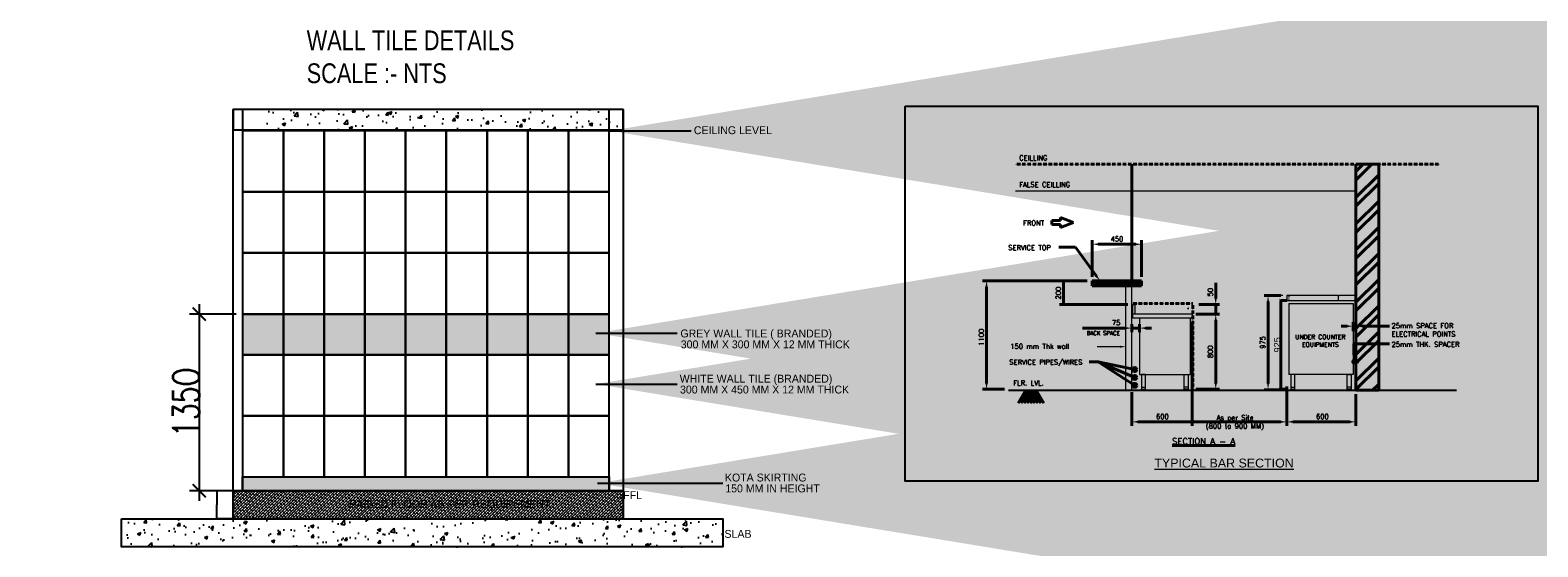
# Model space of a CAD drawing. Header units: millimetres. Extents: x 1277566 to 1493426, y 1039116 to 1145896.
# Tile 151 of 152: x 1470529 to 1493426, y 1120175 to 1128030. Entities that reach past the tile are written whole.
import ezdxf
from ezdxf.enums import TextEntityAlignment as Align

# ---------------------------------------------------------------- set-up
doc = ezdxf.new("R2010")
doc.units = ezdxf.units.MM
doc.header["$PDMODE"] = 67
doc.linetypes.add('Hidden', pattern=[9.525, 6.35, -3.175])
for name, color, linetype, lineweight in [('A-ELEV-1MED', 8, 'Continuous', 13), ('A-FIXT-furniture', 6, 'Continuous', 15), ('CKD Dimensions', 3, 'Continuous', 0), ('equip', 8, 'Continuous', 9), ('FURN', 24, 'Continuous', 25), ('HPG Masonry', 50, 'Continuous', 0), ('HTAS-KITCHEN EQUIPMENTt', 4, 'Continuous', 0), ('KIT TEXT.', 30, 'Continuous', 9), ('SO_TEXT', 8, 'Continuous', 5), ('WALL', 7, 'Continuous', 40)]:
    doc.layers.add(name, color=color, linetype=linetype, lineweight=lineweight)
doc.layers.add('HPG- Text', color=64, linetype='Continuous')
doc.layers.add('SA KITCHEN', color=7, linetype='Continuous')
doc.styles.add('Arial', font='arial.ttf', dxfattribs={"height": 3500})
doc.styles.add('arial  narrow', font='ARIALN.TTF', dxfattribs={"width": 0.96})
doc.styles.add('ROMANS', font='arial.ttf', dxfattribs={"width": 0.75})
doc.styles.add('ROMANS1', font='romans.shx', dxfattribs={"width": 0.75})
doc.styles.add('SA-DESIGN', font='ARIALN.TTF')
doc.styles.add('SIMPLEX', font='SIMPLEX.shx', dxfattribs={"width": 0.7})
doc.styles.get("Standard").update_dxf_attribs({"font": 'arial.ttf'})
doc.styles.add('STYLE1', font='GOTHIC.TTF', dxfattribs={"width": 0.9})
doc.dimstyles.new('1-200', dxfattribs={"dimtxt": 400, "dimasz": 200, "dimexe": 150, "dimexo": 100, "dimgap": 0.05, "dimtad": 1, "dimrnd": 5, "dimdsep": 46, "dimtxsty": 'ROMANS1', "dimblk": 'ARCHTICK', "dimcen": 0.2, "dimdle": 150, "dimclrd": 256, "dimclre": 256, "dimclrt": 3, "dimazin": 0, "dimtfac": 1, "dimtofl": 0, "dimtmove": 1, "dimatfit": 0, "dimfxl": 0.25, "dimtolj": 1, "dimtzin": 0, "dimlwd": -1, "dimarcsym": 0})
doc.dimstyles.new('612IB', dxfattribs={"dimtxt": 75, "dimasz": 75, "dimexe": 0, "dimexo": 0, "dimgap": 0, "dimtad": 0, "dimdec": 0, "dimrnd": 5, "dimzin": 0, "dimdsep": 46, "dimtxsty": 'SA-DESIGN', "dimcen": 0, "dimdle": 100, "dimclrd": 252, "dimclre": 252, "dimclrt": 166, "dimazin": 0, "dimtfac": 1, "dimtdec": 0, "dimtix": 1, "dimtofl": 0, "dimtmove": 2, "dimatfit": 3, "dimfxl": 1, "dimtolj": 1, "dimtzin": 0, "dimlwd": -1, "dimlwe": -1, "dimarcsym": 0})
doc.dimstyles.new('dim', dxfattribs={"dimtxt": 100, "dimasz": 50, "dimexe": 1.25, "dimexo": 0.625, "dimtad": 0, "dimdec": 0, "dimtxsty": 'Standard', "dimblk": 'ARCHTICK', "dimcen": 2.5, "dimclrd": 256, "dimclre": 256, "dimclrt": 1, "dimadec": 0, "dimazin": 0, "dimtfac": 1, "dimtdec": 0, "dimtmove": 0, "dimatfit": 3, "dimfxl": 1, "dimlwd": -1, "dimlwe": -1, "dimarcsym": 0})
doc.dimstyles.new('SA-DESIGN', dxfattribs={"dimtxt": 75, "dimasz": 75, "dimexe": 1, "dimexo": 1, "dimgap": 1, "dimtad": 0, "dimdec": 0, "dimzin": 0, "dimdsep": 46, "dimtxsty": 'SA-DESIGN', "dimblk": 'DOTSMALL', "dimcen": 1, "dimclrd": 154, "dimclre": 154, "dimclrt": 11, "dimadec": 0, "dimazin": 0, "dimtfac": 1, "dimtdec": 0, "dimtofl": 0, "dimtmove": 1, "dimatfit": 3, "dimfxl": 1, "dimtolj": 1, "dimtzin": 0, "dimarcsym": 0})

# ---------------------------------------------------------------- blocks, each defined once
blk = doc.blocks.new('G$C234DBA7E')
at = {"layer": 'HPG Masonry', "color": 6, "ltscale": 200, "extrusion": (7.02923e-16, 0.006043, 0.999982), "insert": (20426.9, 7397.6, -5.9), "char_height": 175.569, "width": 9090.72, "attachment_point": 7, "text_direction": (1, -0.000299, 2e-06), "style": 'ROMANS'}
blk.add_mtext('\\A1;{\\fArial|b0|i0|c0|p34;DOOR DETAIL }', dxfattribs=at)
blk = doc.blocks.new('_DotSmall')
at = {"color": 0, "linetype": 'ByBlock', "const_width": 0.5}
blk.add_lwpolyline([(-0.0625, 0, 1), (0.0625, 0, 1)], format="xyb", close=True, dxfattribs=at)
blk = doc.blocks.new('*D424')
at = {"layer": 'Defpoints', "color": 0, "ltscale": 5, "transparency": 16777216}
for p in [(1473614, 1121027, 0), (1473363, 1120600), (1473614, 1120600, 0)]:
    blk.add_point(p, dxfattribs=at)
at = {"layer": 'SA KITCHEN', "color": 252, "ltscale": 5, "transparency": 16777216}
for p, q in [((1473614, 1121027), (1473363, 1121027)), ((1473363, 1121027), (1473363, 1120814)), ((1473363, 1120600), (1473363, 1120814)), ((1473614, 1120600), (1473363, 1120600))]:
    blk.add_line(p, q, dxfattribs=at)
for points in [[(1473363, 1121027), (1473363, 1121027), (1473363, 1121027)], [(1473363, 1120600), (1473363, 1120600), (1473363, 1120600)]]:
    blk.add_solid(points, dxfattribs=at)
at = {"layer": 'SA KITCHEN', "color": 166, "ltscale": 5, "transparency": 16777216, "insert": (1473363, 1120814), "char_height": 0.116, "attachment_point": 5, "rotation": 90, "style": 'SA-DESIGN'}
blk.add_mtext('\\A1;{\\C1;8"}', dxfattribs=at)
blk = doc.blocks.new('_ARCHTICK')
at = {"color": 0, "linetype": 'ByBlock', "const_width": 0.15}
blk.add_lwpolyline([(-0.5, -0.5), (0.5, 0.5)], dxfattribs=at)
blk = doc.blocks.new('*D425')
at = {"layer": 'Defpoints', "color": 0, "ltscale": 4, "transparency": 16777216}
for p in [(1473756, 1123714, 0), (1473098, 1121027), (1473756, 1121027, 0)]:
    blk.add_point(p, dxfattribs=at)
at = {"layer": 'FURN', "ltscale": 4, "transparency": 16777216}
blk.add_line((1473098, 1123864), (1473098, 1120877), dxfattribs=at)
at = {"layer": 'FURN', "lineweight": -2, "ltscale": 4, "transparency": 16777216}
for p, q in [((1473656, 1123714), (1472948, 1123714)), ((1473656, 1121027), (1472948, 1121027))]:
    blk.add_line(p, q, dxfattribs=at)
at = {"layer": 'FURN', "ltscale": 4, "transparency": 16777216, "xscale": 200, "yscale": 200, "zscale": 200}
for p, rotation in [((1473098, 1123714), 90), ((1473098, 1121027), 270)]:
    blk.add_blockref('_ARCHTICK', p, dxfattribs=dict(at, rotation=rotation))
at = {"layer": 'FURN', "color": 3, "ltscale": 4, "transparency": 16777216, "insert": (1472898, 1122371), "char_height": 400, "attachment_point": 5, "rotation": 90, "style": 'ROMANS1'}
blk.add_mtext('\\A1;\\A1;135O', dxfattribs=at)
blk = doc.blocks.new('*D420')
at = {"layer": 'Defpoints', "color": 0, "ltscale": 2, "transparency": 16777216}
for p in [(5796, 2747), (5703, 1397), (5796, 1397)]:
    blk.add_point(p, dxfattribs=at)
at = {"layer": 'WALL', "transparency": 16777216}
for p, q in [((5795, 2747), (5702, 2747)), ((5703, 2747), (5703, 1397)), ((5795, 1397), (5702, 1397))]:
    blk.add_line(p, q, dxfattribs=at)
at = {"layer": 'WALL', "linetype": 'ByBlock', "ltscale": 2, "transparency": 16777216, "xscale": 50, "yscale": 50, "zscale": 50}
for p, rotation in [((5703, 2747), 90), ((5703, 1397), 270)]:
    blk.add_blockref('_ARCHTICK', p, dxfattribs=dict(at, rotation=rotation))
at = {"layer": 'WALL', "color": 1, "ltscale": 2, "transparency": 16777216, "insert": (5652, 2072), "char_height": 100, "attachment_point": 5, "rotation": 90}
blk.add_mtext('925', dxfattribs=at)
blk = doc.blocks.new('G$CAF9947BF')
at = {"layer": 'WALL', "linetype": 'Continuous', "ltscale": 0.5}
h = blk.add_hatch(dxfattribs=at)
h.set_pattern_fill('ANSI32', color=4, scale=750, angle=360, style=0)
h.set_pattern_definition([(45, (-15834.37, -6733.34), (-198.8738, 198.8738), []), (45, (-15701.8, -6733.34), (-198.8738, 198.8738), [])])
h.paths.add_polyline_path([(6845.6, 1381.7), (7190.6, 1381.7), (7190.6, 4816.7), (6845.6, 4816.7)])
h = blk.add_hatch(dxfattribs=at)
h.set_pattern_fill('DOTS', color=4, scale=300, angle=360, style=0)
h.set_pattern_definition([(360, (230.626, -13438.339), (9.375, 18.75), [0, -18.75])])
h.paths.add_polyline_path([(2840.6, 2971.7), (3590.6, 2971.7), (3590.6, 3046.7), (2840.6, 3046.7)])
at = {"color": 7, "linetype": 'Continuous', "ltscale": 0.5}
for p, q in [((5720.6, 2821.7), (5450.6, 2821.7)), ((5735.6, 2821.7), (5450.6, 2821.7)), ((3262.3, 2043.7), (2917.3, 2043.7)), ((5705.6, 1396.7), (5450.6, 1396.7))]:
    blk.add_line(p, q, dxfattribs=at)
at = {"linetype": 'Continuous', "ltscale": 0.5}
for p in [(6575.6, 2821.7), (6815.6, 2821.7), (6845.6, 2821.7)]:
    blk.add_line(p, (6590.6, 2821.7), dxfattribs=at)
at = {"color": 7, "linetype": 'Continuous', "ltscale": 0.5}
blk.add_solid([(3262.3, 2058.7), (3262.3, 2028.7), (3352.3, 2043.7)], dxfattribs=at)
at = {"layer": 'A-FIXT-furniture'}
for p, q in [((3350.6, 1381.7), (3350.6, 2971.7)), ((3440.6, 1381.7), (3440.6, 2971.7))]:
    blk.add_line(p, q, dxfattribs=at)
at = {"layer": 'equip', "color": 1, "linetype": 'Continuous', "ltscale": 0.5}
for p, q in [((5795.6, 2821.7), (5795.6, 2746.7)), ((6575.6, 2821.7), (5795.6, 2821.7)), ((5795.6, 2746.7), (6845.6, 2746.7))]:
    blk.add_line(p, q, dxfattribs=at)
at = {"layer": 'equip', "color": 7, "linetype": 'Hidden', "ltscale": 0.5}
blk.add_line((5825.6, 2821.7), (5825.6, 2761.7), dxfattribs=at)
at = {"layer": 'equip', "linetype": 'Continuous', "ltscale": 0.5}
for p, q in [((6575.6, 2821.7), (6575.6, 2746.7)), ((4355.6, 2476.7), (4325.6, 2476.7)), ((6710.6, 1621.7), (6770.6, 1621.7))]:
    blk.add_line(p, q, dxfattribs=at)
at = {"layer": 'FURN', "ltscale": 4}
blk.add_lwpolyline([(0, 5702.1), (9607.8, 5702.1), (9607.8, 0), (0, 0)], close=True, dxfattribs=at)
at = {"layer": 'HTAS-KITCHEN EQUIPMENTt', "linetype": 'Continuous'}
for p, q in [((3455.6, 2686.7), (3485.6, 2686.7)), ((3455.6, 2476.7), (3455.6, 2686.7)), ((4355.6, 2536.7), (3455.6, 2536.7)), ((3485.6, 2686.7), (3485.6, 2536.7)), ((4355.6, 2536.7), (4355.6, 2476.7)), ((5825.6, 2701.7), (5825.6, 1621.7)), ((5825.6, 2701.7), (6800.6, 2701.7)), ((6800.6, 2701.7), (6800.6, 1621.7)), ((4355.6, 2476.7), (3455.6, 2476.7)), ((3560.6, 2476.7), (3560.6, 1621.7)), ((4325.6, 2476.7), (4325.6, 1621.7)), ((3560.6, 1621.7), (4325.6, 1621.7)), ((3650.6, 1621.7), (3590.6, 1621.7)), ((3590.6, 1621.7), (3590.6, 1396.7)), ((3650.6, 1396.7), (3650.6, 1621.7)), ((4235.6, 1396.7), (4235.6, 1621.7)), ((4235.6, 1621.7), (4295.6, 1621.7)), ((4295.6, 1621.7), (4295.6, 1396.7)), ((6800.6, 1621.7), (5825.6, 1621.7)), ((5915.6, 1621.7), (5855.6, 1621.7)), ((5855.6, 1621.7), (5855.6, 1396.7)), ((5915.6, 1396.7), (5915.6, 1621.7)), ((6710.6, 1396.7), (6710.6, 1621.7)), ((6770.6, 1621.7), (6770.6, 1396.7)), ((3590.6, 1426.7), (3650.6, 1426.7)), ((3590.6, 1396.7), (3650.6, 1396.7)), ((4295.6, 1426.7), (4235.6, 1426.7)), ((4295.6, 1396.7), (4235.6, 1396.7)), ((5855.6, 1426.7), (5915.6, 1426.7)), ((5855.6, 1396.7), (5915.6, 1396.7)), ((6770.6, 1426.7), (6710.6, 1426.7)), ((6770.6, 1396.7), (6710.6, 1396.7))]:
    blk.add_line(p, q, dxfattribs=at)
at = {"layer": 'WALL', "color": 7, "linetype": 'Hidden', "ltscale": 0.5}
blk.add_line((8120.6, 4816.7), (1670.6, 4816.7), dxfattribs=at)
at = {"layer": 'WALL', "linetype": 'Continuous', "ltscale": 0.5}
for p, q in [((3440.6, 3046.7), (3440.6, 4816.7)), ((6845.6, 1381.7), (6845.6, 4816.7)), ((6845.6, 4816.7), (7190.6, 4816.7)), ((7190.6, 4816.7), (7190.6, 1381.7)), ((7190.6, 1381.7), (6845.6, 1381.7)), ((8120.6, 1381.7), (8120.6, 1381.7))]:
    blk.add_line(p, q, dxfattribs=at)
at = {"layer": 'WALL', "color": 7, "linetype": 'Continuous', "ltscale": 0.5}
for p, q in [((2225.6, 3961.7), (2225.6, 3901.7)), ((2360.6, 3961.7), (2225.6, 3961.7)), ((2225.6, 3901.7), (2360.6, 3901.7)), ((2555.6, 3931.7), (2360.6, 4006.7)), ((2360.6, 4006.7), (2360.6, 3961.7)), ((2360.6, 3856.7), (2555.6, 3931.7)), ((2360.6, 3901.7), (2360.6, 3856.7)), ((2840.6, 3106.7), (2840.6, 3661.7)), ((2930.6, 3601.7), (3500.6, 3601.7)), ((3590.6, 3106.7), (3590.6, 3661.7)), ((2840.6, 3106.7), (2840.6, 3376.7)), ((3440.6, 3106.7), (3440.6, 3376.7)), ((3590.6, 3106.7), (3590.6, 3376.7)), ((2765.6, 3046.7), (1175.6, 3046.7)), ((2765.6, 3046.7), (2345.6, 3046.7)), ((2405.6, 3046.7), (2405.6, 2686.7)), ((2840.6, 2971.7), (2840.6, 3046.7)), ((2840.6, 3046.7), (3590.6, 3046.7)), ((3590.6, 3046.7), (3590.6, 2971.7)), ((4715.6, 2776.7), (4715.6, 3016.7)), ((1235.6, 1486.7), (1235.6, 2956.7)), ((3590.6, 2971.7), (2840.6, 2971.7)), ((5705.6, 2821.7), (5450.6, 2821.7)), ((3380.6, 2686.7), (2345.6, 2686.7)), ((4415.6, 2536.7), (4775.6, 2536.7)), ((4415.6, 2536.7), (4775.6, 2536.7)), ((4460.6, 2686.7), (4775.6, 2686.7)), ((4715.6, 2536.7), (4715.6, 2686.7)), ((5510.6, 2731.7), (5510.6, 2641.7)), ((5510.6, 2731.7), (5510.6, 1486.7)), ((3350.6, 2326.7), (2690.6, 2326.7)), ((3440.6, 2266.7), (3440.6, 2386.7)), ((3440.6, 2326.7), (3560.6, 2326.7)), ((3560.6, 2266.7), (3560.6, 2386.7)), ((3650.6, 2326.7), (3740.6, 2326.7)), ((4355.6, 2416.7), (4355.6, 841.7)), ((4715.6, 2446.7), (4715.6, 2356.7)), ((4715.6, 1486.7), (4715.6, 2446.7)), ((6710.6, 2356.7), (6620.6, 2356.7)), ((6800.6, 2281.7), (6800.6, 2416.7)), ((6800.6, 2356.7), (6845.6, 2356.7)), ((6845.6, 2281.7), (6845.6, 2416.7)), ((6935.6, 2356.7), (7355.6, 2356.7)), ((6815.6, 1921.7), (6815.6, 2086.7)), ((6815.6, 2086.7), (7355.6, 2086.7)), ((6815.6, 1831.7), (6845.6, 1831.7)), ((6815.6, 1801.7), (6845.6, 1801.7)), ((6890.6, 1816.7), (6875.6, 1816.7)), ((1505.6, 1396.7), (1175.6, 1396.7)), ((4415.6, 1396.7), (4775.6, 1396.7)), ((5795.6, 1441.7), (5795.6, 841.7)), ((1715.6, 1186.7), (1820.6, 1366.7)), ((1760.6, 1186.7), (1865.6, 1366.7)), ((1805.6, 1186.7), (1910.6, 1366.7)), ((1925.6, 1186.7), (1820.6, 1366.7)), ((1850.6, 1186.7), (1955.6, 1366.7)), ((1970.6, 1186.7), (1865.6, 1366.7)), ((1895.6, 1186.7), (2000.6, 1366.7)), ((2015.6, 1186.7), (1910.6, 1366.7)), ((2060.6, 1186.7), (1955.6, 1366.7)), ((2105.6, 1186.7), (2000.6, 1366.7)), ((3440.6, 1351.7), (3440.6, 841.7)), ((5795.6, 1231.7), (5795.6, 841.7)), ((6845.6, 1321.7), (6845.6, 841.7)), ((3530.6, 901.7), (4265.6, 901.7)), ((4160.6, 901.7), (5705.6, 901.7)), ((5885.6, 901.7), (6755.6, 901.7))]:
    blk.add_line(p, q, dxfattribs=at)
at = {"layer": 'WALL', "color": 1, "linetype": 'Continuous', "ltscale": 0.5}
for p, q in [((2585.6, 3556.7), (2330.6, 3556.7)), ((2903.4, 3116.1), (2585.6, 3556.7)), ((2795.6, 1816.7), (2930.6, 1816.7)), ((2930.6, 1816.7), (3485.6, 1696.7)), ((3485.6, 1576.7), (2930.6, 1816.7)), ((2930.6, 1816.7), (3485.6, 1456.7))]:
    blk.add_line(p, q, dxfattribs=at)
at = {"layer": 'WALL', "linetype": 'Hidden', "ltscale": 0.5}
for p, q in [((3440.6, 2701.7), (4370.6, 2701.7)), ((4370.6, 2701.7), (4370.6, 1381.7))]:
    blk.add_line(p, q, dxfattribs=at)
at = {"layer": 'WALL', "color": 7, "linetype": 'Hidden', "ltscale": 0.5, "const_width": 18}
blk.add_lwpolyline([(6845.6, 4411.7), (1670.6, 4411.7)], dxfattribs=at)
at = {"layer": 'WALL', "color": 1, "linetype": 'Continuous', "ltscale": 0.5, "const_width": 15}
blk.add_lwpolyline([(4289.3, 2625.3, 1), (4304.3, 2625.3, 1)], format="xyb", close=True, dxfattribs=at)
at = {"layer": 'WALL', "color": 7, "linetype": 'Continuous', "ltscale": 0.5, "const_width": 30}
blk.add_lwpolyline([(1565.6, 1381.7), (8375.6, 1381.7)], dxfattribs=at)
at = {"layer": 'WALL', "color": 7, "linetype": 'Continuous', "ltscale": 0.5}
for centre, radius in [((6815.6, 1816.7), 18.8), ((3485.6, 1696.7), 30), ((3485.6, 1576.7), 30), ((3485.6, 1456.7), 30)]:
    blk.add_circle(centre, radius, dxfattribs=at)
for points in [[(2930.6, 3616.7), (2930.6, 3586.7), (2840.6, 3601.7)], [(3500.6, 3616.7), (3500.6, 3586.7), (3590.6, 3601.7)], [(1220.6, 2956.7), (1250.6, 2956.7), (1235.6, 3046.7)], [(2390.6, 2956.7), (2420.6, 2956.7), (2405.6, 3046.7)], [(2390.6, 2776.7), (2420.6, 2776.7), (2405.6, 2686.7)], [(4700.6, 2776.7), (4730.6, 2776.7), (4715.6, 2686.7)], [(5495.6, 2731.7), (5525.6, 2731.7), (5510.6, 2821.7)], [(5495.6, 2731.7), (5525.6, 2731.7), (5510.6, 2821.7)], [(4700.6, 2446.7), (4730.6, 2446.7), (4715.6, 2536.7)], [(4700.6, 2446.7), (4730.6, 2446.7), (4715.6, 2536.7)], [(3350.6, 2341.7), (3350.6, 2311.7), (3440.6, 2326.7)], [(3650.6, 2341.7), (3650.6, 2311.7), (3560.6, 2326.7)], [(6710.6, 2371.7), (6710.6, 2341.7), (6800.6, 2356.7)], [(6935.6, 2371.7), (6935.6, 2341.7), (6845.6, 2356.7)], [(6830.6, 1921.7), (6800.6, 1921.7), (6815.6, 1831.7)], [(1220.6, 1486.7), (1250.6, 1486.7), (1235.6, 1396.7)], [(4700.6, 1486.7), (4730.6, 1486.7), (4715.6, 1396.7)], [(5495.6, 1486.7), (5525.6, 1486.7), (5510.6, 1396.7)], [(3530.6, 916.7), (3530.6, 886.7), (3440.6, 901.7)], [(4265.6, 916.7), (4265.6, 886.7), (4355.6, 901.7)], [(4445.6, 916.7), (4445.6, 886.7), (4355.6, 901.7)], [(5705.6, 916.7), (5705.6, 886.7), (5795.6, 901.7)], [(5885.6, 916.7), (5885.6, 886.7), (5795.6, 901.7)], [(6755.6, 916.7), (6755.6, 886.7), (6845.6, 901.7)]]:
    blk.add_solid(points, dxfattribs=at)
at = {"layer": 'WALL', "color": 1, "linetype": 'Continuous', "ltscale": 0.5}
blk.add_solid([(2915, 3125.7), (2891.8, 3106.6), (2960.6, 3046.7)], dxfattribs=at)
at = {"linetype": 'Continuous', "ltscale": 0.5, "style": 'SIMPLEX'}
blk.add_text('150 mm Thk wall', height=75, dxfattribs=at).set_placement((1595.6, 2011.7))
at = {"layer": 'HPG- Text', "lineweight": 0, "insert": (4841.8, 274.8), "char_height": 135, "attachment_point": 5, "style": 'Arial'}
blk.add_mtext('{\\LTYPICAL BAR SECTION  }', dxfattribs=at)
at = {"layer": 'HTAS-KITCHEN EQUIPMENTt', "linetype": 'Continuous', "style": 'SIMPLEX'}
for s, p in [('UNDER COUNTER', (6304.1, 2158.7)), ('EQUIPMENTS', (6304.1, 2042.9))]:
    blk.add_text(s, height=67.5, dxfattribs=at).set_placement(p, align=Align.CENTER)
at = {"layer": 'WALL', "color": 7, "linetype": 'Continuous', "ltscale": 0.5, "style": 'SIMPLEX'}
for s, p in [('CEILLING', (1730.6, 4876.7)), ('FALSE CEILLING', (1730.6, 4471.7)), ('FRONT', (1790.6, 3886.7)), ('SERVICE TOP', (1565.6, 3511.7)), ('25mm SPACE FOR', (7385.6, 2326.7)), ('25mm THK. SPACER', (7385.6, 2041.7)), ('ELECTRICAL POINTS', (7385.6, 2198.1)), ('SERVICE PIPES/WIRES', (1580.6, 1771.7)), ('FLR. LVL.', (1640.6, 1456.7))]:
    blk.add_text(s, height=75, dxfattribs=at).set_placement(p)
at = {"layer": 'WALL', "color": 7, "linetype": 'Continuous', "style": 'SIMPLEX'}
for s, p in [('450', (3119.2, 3645.2)), ('75', (3139.9, 2370.2)), ('600', (3808.8, 945.2)), ('As per Site', (4728.1, 929.1)), ('600', (6238.8, 945.2)), ('(800 to 900 MM)', (4563, 799.6))]:
    blk.add_text(s, height=75, dxfattribs=at).set_placement(p)
for s, p in [('200', (2362.1, 2762.4)), ('50', (4672.1, 2807.4)), ('1100', (1192.1, 2059.2)), ('975', (5467.1, 2012.7)), ('800', (4672.1, 1870.2))]:
    blk.add_text(s, height=75, rotation=90, dxfattribs=at).set_placement(p)
at = {"layer": 'WALL', "color": 7, "linetype": 'Continuous', "ltscale": 0.5, "style": 'SIMPLEX'}
blk.add_text('BACK SPACE', height=60, dxfattribs=at).set_placement((3260.6, 2221.7), align=Align.RIGHT)
blk.add_text('%%USECTION A - A', height=93.75, dxfattribs=at).set_placement((4531.9, 560.4), align=Align.CENTER)
at = {"layer": 'WALL', "color": 7, "linetype": 'Continuous'}
dim = blk.add_linear_dim(base=(5702.8, 1396.7), p1=(5795.6, 2746.7), p2=(5795.6, 1396.7), angle=90, text='925', dimstyle='dim', override={"dimtad": 1, "dimtxsty": 'Standard', "dimtmove": 1}, dxfattribs=at)
dim.commit()
dim.dimension.update_dxf_attribs({"geometry": '*D420', "text_midpoint": (5652.1, 2071.7)})

msp = doc.modelspace()

# ---------------------------------------------------------------- hatches: boundary and pattern name
at = {"layer": 'A-ELEV-1MED', "ltscale": 12.5}
h = msp.add_hatch(dxfattribs=at)
h.set_pattern_fill('ANSI38', color=256, scale=10, angle=270, style=0)
h.set_pattern_definition([(45, (5000055.18, 3331430.63), (-22.4506403, 22.4506403), []), (135, (5000055.18, 3331430.63), (-67.3519209, 22.4506403), [79.375, -47.625])])
h.paths.add_polyline_path([(1473613.5521, 1120599.8561), (1479533.7239, 1120599.8561), (1479533.7239, 1121027.4277), (1473613.5521, 1121027.4277)])
at = {"layer": 'SA KITCHEN', "true_color": 0x636466}
h = msp.add_hatch(dxfattribs=at)
h.set_pattern_fill('AR-CONC', color=251, scale=70.770465, style=0)
h.set_pattern_definition([(50, (1113835.33, 1115998.36), (507.60837, -44.41), [53.07785, -583.85634]), (355, (1113835.3, 1115998.36), (-98.195, 532.3299), [42.4623, -467.0851]), (100.4514, (1113877.63, 1115994.66), (409.4138, 487.9196), [45.1092, -496.20154]), (46.1842, (1113835.3, 1116139.9), (755.2915, -117.1386), [79.6168, -875.7845]), (96.6356, (1113898.3, 1116130.1), (661.4651, 689.3878), [67.6638, -744.3022]), (351.1842, (1113835.3, 1116139.9), (661.4646, 689.3883), [63.6934, -700.6276]), (21, (1113906.1, 1116104.5), (422.4339, -284.93526), [53.07785, -583.85634]), (326, (1113906.1, 1116104.5), (172.1954, 513.19206), [42.4623, -467.0851]), (71.4514, (1113941.3, 1116080.77), (594.62947, 228.25633), [45.1092, -496.20154]), (37.5, (1113835.33, 1115998.36), (8.60559, 235.59053), [0, -461.42343, 0, -474.16212, 0, -468.85433]), (7.5, (1113835.33, 1115998.36), (186.17554, 279.127), [0, -270.34318, 0, -450.80787, 0, -178.69543]), (327.5, (1113677.5, 1115998.36), (377.78862, -15.96219), [0, -176.92616, 0, -552.00963, 0, -732.47432]), (317.5, (1113606.74, 1115998.36), (412.72357, 70.84476), [0, -230.004, 0, -366.591, 0, -520.16292])])
h.paths.add_polyline_path([(1474078.2629, 1126824.2453), (1474078.2629, 1126514.9194), (1479533.6591, 1126514.9194), (1479533.6591, 1126824.2453)])
at = {"layer": 'SA KITCHEN'}
msp.add_hatch(color=8, dxfattribs=at).paths.add_polyline_path([(1474374.5316, 1123714.3467), (1473755.8797, 1123714.3467), (1473755.8797, 1123095.6948), (1474374.5316, 1123095.6948)])
h = msp.add_hatch(color=8, dxfattribs=at)
h.paths.add_polyline_path([(1474993.1835, 1123714.3467), (1474374.5316, 1123714.3467), (1474374.5316, 1123095.6948), (1474993.1835, 1123095.6948)])
h.paths.add_polyline_path([(1475611.8354, 1123714.3467), (1474993.1835, 1123714.3467), (1474993.1835, 1123095.6948), (1475611.8354, 1123095.6948)])
h.paths.add_polyline_path([(1476230.4873, 1123714.3467), (1475611.8354, 1123714.3467), (1475611.8354, 1123095.6948), (1476230.4873, 1123095.6948)])
h.paths.add_polyline_path([(1476849.1392, 1123714.3467), (1476230.4873, 1123714.3467), (1476230.4873, 1123095.6948), (1476849.1392, 1123095.6948)])
h.paths.add_polyline_path([(1477467.7911, 1123714.3467), (1476849.1392, 1123714.3467), (1476849.1392, 1123095.6948), (1477467.7911, 1123095.6948)])
h.paths.add_polyline_path([(1478086.443, 1123714.3467), (1477467.7911, 1123714.3467), (1477467.7911, 1123095.6948), (1478086.443, 1123095.6948)])
h.paths.add_polyline_path([(1478705.0949, 1123714.3467), (1478086.443, 1123714.3467), (1478086.443, 1123095.6948), (1478705.0949, 1123095.6948)])
h.paths.add_polyline_path([(1479321.3477, 1123714.3467), (1478705.0949, 1123714.3467), (1478705.0949, 1123095.6948), (1479321.3477, 1123095.6948)])
h = msp.add_hatch(dxfattribs=at)
h.set_pattern_fill('SWAMP', color=196, scale=70.770465, style=0)
h.set_pattern_definition([(0, (542080.36, 1157225.82), (35.3852327, 61.289021), [8.846308, -61.9241573]), (90, (542084.78, 1157225.82), (-35.3852327, 61.2890209), [4.423154, -118.1548877]), (90, (542085.886, 1157225.82), (-35.3852327, 61.2890209), [3.5385233, -119.0395185]), (90, (542083.675, 1157225.82), (-35.3852327, 61.2890209), [3.5385233, -119.0395185]), (60, (542086.99, 1157225.82), (-35.3852327, 61.289021), [2.8308186, -67.939647]), (120, (542082.57, 1157225.82), (-70.7704654, 3e-08), [2.8308186, -67.939647])])
h.paths.add_polyline_path([(1479321.3477, 1121239.7391), (1478705.0949, 1121239.7391), (1478086.443, 1121239.7391), (1477467.7911, 1121239.7391), (1476849.1392, 1121239.7391), (1476230.4873, 1121239.7391), (1475611.8354, 1121239.7391), (1474993.1835, 1121239.7391), (1474374.5316, 1121239.7391), (1473755.8797, 1121239.7391), (1473755.8797, 1121027.4277), (1479321.3477, 1121027.4277)])
at = {"layer": 'SA KITCHEN', "true_color": 0x636466}
h = msp.add_hatch(dxfattribs=at)
h.set_pattern_fill('AR-CONC', color=251, scale=70.770465, style=0)
h.set_pattern_definition([(50, (404957.22, 1101841.52), (507.60837, -44.40998), [53.07785, -583.85634]), (355, (404957.2, 1101841.5), (-98.19496, 532.32987), [42.46228, -467.08507]), (100.451444, (404999.5, 1101837.8), (409.4134, 487.9199), [45.10923, -496.20154]), (46.1842, (404957.2, 1101983.07), (755.29166, -117.13877), [79.6168, -875.7845]), (96.635635, (405020.2, 1101973.3), (661.4646, 689.38827), [67.6639, -744.3027]), (351.18416, (404957.2, 1101983.1), (661.4646, 689.38827), [63.6934, -700.6276]), (21, (405028, 1101947.7), (422.4339, -284.93526), [53.07785, -583.85634]), (326, (405028, 1101947.7), (172.1954, 513.19206), [42.46228, -467.08507]), (71.451445, (405063.2, 1101923.94), (594.62929, 228.2568), [45.10923, -496.20154]), (37.5, (404957.22, 1101841.52), (8.605586, 235.59053), [0, -461.423435, 0, -474.16212, 0, -468.85433]), (7.5, (404957.22, 1101841.52), (186.175536, 279.127004), [0, -270.34318, 0, -450.807865, 0, -178.695425]), (327.5, (404799.4, 1101841.52), (377.788623, -15.962188), [0, -176.92616, 0, -552.00963, 0, -732.47432]), (317.5, (404728.63, 1101841.52), (412.72357, 70.84476), [0, -230.00401, 0, -366.59101, 0, -520.16292])])
h.paths.add_polyline_path([(1481046.5912, 1120175.2265), (1481046.5912, 1120599.8493), (1471914.1157, 1120599.8493), (1471914.1157, 1120175.2265)])

# ---------------------------------------------------------------- linework, layer by layer
at = {"layer": 'SA KITCHEN'}
msp.add_line((1473614.3388, 1121027.4277, 0.1655), (1473018.0064, 1121027.4277, -0.0601), dxfattribs=at)
at = {"layer": 'SA KITCHEN', "elevation": 0.0552}
for points in [[(1473755.8797, 1126824.2453), (1473755.8797, 1121027.4277), (1473614.3388, 1121027.4277), (1473614.3388, 1126824.2453)], [(1479533.6591, 1126824.2453), (1479533.6591, 1121027.4277), (1479321.3477, 1121027.4277), (1479321.3477, 1126824.2453)], [(1479533.6591, 1121027.4277), (1473613.5521, 1121027.4277)]]:
    msp.add_lwpolyline(points, dxfattribs=at)
for points in [[(1473614.3388, 1126514.9194), (1479533.6591, 1126514.9194), (1479533.6591, 1126824.2453), (1473614.3388, 1126824.2453)], [(1474374.5316, 1125570.3024), (1474374.5316, 1126498.2803), (1473755.8797, 1126498.2803), (1473755.8797, 1125570.3024)], [(1474993.1835, 1125570.3024), (1474993.1835, 1126498.2803), (1474374.5316, 1126498.2803), (1474374.5316, 1125570.3024)], [(1475611.8354, 1125570.3024), (1475611.8354, 1126498.2803), (1474993.1835, 1126498.2803), (1474993.1835, 1125570.3024)], [(1476230.4873, 1125570.3024), (1476230.4873, 1126498.2803), (1475611.8354, 1126498.2803), (1475611.8354, 1125570.3024)], [(1476849.1392, 1125570.3024), (1476849.1392, 1126498.2803), (1476230.4873, 1126498.2803), (1476230.4873, 1125570.3024)], [(1477467.7911, 1125570.3024), (1477467.7911, 1126498.2803), (1476849.1392, 1126498.2803), (1476849.1392, 1125570.3024)], [(1478086.443, 1125570.3024), (1478086.443, 1126498.2803), (1477467.7911, 1126498.2803), (1477467.7911, 1125570.3024)], [(1478705.0949, 1125570.3024), (1478705.0949, 1126498.2803), (1478086.443, 1126498.2803), (1478086.443, 1125570.3024)], [(1479323.7468, 1125570.3024), (1479323.7468, 1126498.2803), (1478705.0949, 1126498.2803), (1478705.0949, 1125570.3024)], [(1474374.5316, 1124642.3246), (1474374.5316, 1125570.3024), (1473755.8797, 1125570.3024), (1473755.8797, 1124642.3246)], [(1474993.1835, 1124642.3246), (1474993.1835, 1125570.3024), (1474374.5316, 1125570.3024), (1474374.5316, 1124642.3246)], [(1475611.8354, 1124642.3246), (1475611.8354, 1125570.3024), (1474993.1835, 1125570.3024), (1474993.1835, 1124642.3246)], [(1476230.4873, 1124642.3246), (1476230.4873, 1125570.3024), (1475611.8354, 1125570.3024), (1475611.8354, 1124642.3246)], [(1476849.1392, 1124642.3246), (1476849.1392, 1125570.3024), (1476230.4873, 1125570.3024), (1476230.4873, 1124642.3246)], [(1477467.7911, 1124642.3246), (1477467.7911, 1125570.3024), (1476849.1392, 1125570.3024), (1476849.1392, 1124642.3246)], [(1478086.443, 1124642.3246), (1478086.443, 1125570.3024), (1477467.7911, 1125570.3024), (1477467.7911, 1124642.3246)], [(1478705.0949, 1124642.3246), (1478705.0949, 1125570.3024), (1478086.443, 1125570.3024), (1478086.443, 1124642.3246)], [(1479323.7468, 1124642.3246), (1479323.7468, 1125570.3024), (1478705.0949, 1125570.3024), (1478705.0949, 1124642.3246)], [(1474374.5316, 1123714.3467), (1474374.5316, 1124642.3246), (1473755.8797, 1124642.3246), (1473755.8797, 1123714.3467)], [(1474993.1835, 1123714.3467), (1474993.1835, 1124642.3246), (1474374.5316, 1124642.3246), (1474374.5316, 1123714.3467)], [(1475611.8354, 1123714.3467), (1475611.8354, 1124642.3246), (1474993.1835, 1124642.3246), (1474993.1835, 1123714.3467)], [(1476230.4873, 1123714.3467), (1476230.4873, 1124642.3246), (1475611.8354, 1124642.3246), (1475611.8354, 1123714.3467)], [(1476849.1392, 1123714.3467), (1476849.1392, 1124642.3246), (1476230.4873, 1124642.3246), (1476230.4873, 1123714.3467)], [(1477467.7911, 1123714.3467), (1477467.7911, 1124642.3246), (1476849.1392, 1124642.3246), (1476849.1392, 1123714.3467)], [(1478086.443, 1123714.3467), (1478086.443, 1124642.3246), (1477467.7911, 1124642.3246), (1477467.7911, 1123714.3467)], [(1478705.0949, 1123714.3467), (1478705.0949, 1124642.3246), (1478086.443, 1124642.3246), (1478086.443, 1123714.3467)], [(1479323.7468, 1123714.3467), (1479323.7468, 1124642.3246), (1478705.0949, 1124642.3246), (1478705.0949, 1123714.3467)], [(1473755.8797, 1123095.6948), (1474374.5316, 1123095.6948), (1474374.5316, 1123714.3467), (1473755.8797, 1123714.3467)], [(1474374.5316, 1123095.6948), (1474993.1835, 1123095.6948), (1474993.1835, 1123714.3467), (1474374.5316, 1123714.3467)], [(1474993.1835, 1123095.6948), (1475611.8354, 1123095.6948), (1475611.8354, 1123714.3467), (1474993.1835, 1123714.3467)], [(1475611.8354, 1123095.6948), (1476230.4873, 1123095.6948), (1476230.4873, 1123714.3467), (1475611.8354, 1123714.3467)], [(1476230.4873, 1123095.6948), (1476849.1392, 1123095.6948), (1476849.1392, 1123714.3467), (1476230.4873, 1123714.3467)], [(1476849.1392, 1123095.6948), (1477467.7911, 1123095.6948), (1477467.7911, 1123714.3467), (1476849.1392, 1123714.3467)], [(1477467.7911, 1123095.6948), (1478086.443, 1123095.6948), (1478086.443, 1123714.3467), (1477467.7911, 1123714.3467)], [(1478086.443, 1123095.6948), (1478705.0949, 1123095.6948), (1478705.0949, 1123714.3467), (1478086.443, 1123714.3467)], [(1478705.0949, 1123095.6948), (1479323.7468, 1123095.6948), (1479323.7468, 1123714.3467), (1478705.0949, 1123714.3467)], [(1474374.5316, 1122167.717), (1474374.5316, 1123095.6948), (1473755.8797, 1123095.6948), (1473755.8797, 1122167.717)], [(1474993.1835, 1122167.717), (1474993.1835, 1123095.6948), (1474374.5316, 1123095.6948), (1474374.5316, 1122167.717)], [(1475611.8354, 1122167.717), (1475611.8354, 1123095.6948), (1474993.1835, 1123095.6948), (1474993.1835, 1122167.717)], [(1476230.4873, 1122167.717), (1476230.4873, 1123095.6948), (1475611.8354, 1123095.6948), (1475611.8354, 1122167.717)], [(1476849.1392, 1122167.717), (1476849.1392, 1123095.6948), (1476230.4873, 1123095.6948), (1476230.4873, 1122167.717)], [(1477467.7911, 1122167.717), (1477467.7911, 1123095.6948), (1476849.1392, 1123095.6948), (1476849.1392, 1122167.717)], [(1478086.443, 1122167.717), (1478086.443, 1123095.6948), (1477467.7911, 1123095.6948), (1477467.7911, 1122167.717)], [(1478705.0949, 1122167.717), (1478705.0949, 1123095.6948), (1478086.443, 1123095.6948), (1478086.443, 1122167.717)], [(1479323.7468, 1122167.717), (1479323.7468, 1123095.6948), (1478705.0949, 1123095.6948), (1478705.0949, 1122167.717)], [(1474374.5316, 1121239.7391), (1474374.5316, 1122167.717), (1473755.8797, 1122167.717), (1473755.8797, 1121239.7391)], [(1474993.1835, 1121239.7391), (1474993.1835, 1122167.717), (1474374.5316, 1122167.717), (1474374.5316, 1121239.7391)], [(1475611.8354, 1121239.7391), (1475611.8354, 1122167.717), (1474993.1835, 1122167.717), (1474993.1835, 1121239.7391)], [(1476230.4873, 1121239.7391), (1476230.4873, 1122167.717), (1475611.8354, 1122167.717), (1475611.8354, 1121239.7391)], [(1476849.1392, 1121239.7391), (1476849.1392, 1122167.717), (1476230.4873, 1122167.717), (1476230.4873, 1121239.7391)], [(1477467.7911, 1121239.7391), (1477467.7911, 1122167.717), (1476849.1392, 1122167.717), (1476849.1392, 1121239.7391)], [(1478086.443, 1121239.7391), (1478086.443, 1122167.717), (1477467.7911, 1122167.717), (1477467.7911, 1121239.7391)], [(1478705.0949, 1121239.7391), (1478705.0949, 1122167.717), (1478086.443, 1122167.717), (1478086.443, 1121239.7391)], [(1479323.7468, 1121239.7391), (1479323.7468, 1122167.717), (1478705.0949, 1122167.717), (1478705.0949, 1121239.7391)], [(1479321.3477, 1121027.4277), (1473755.8797, 1121027.4277), (1473755.8797, 1121239.7391), (1479321.3477, 1121239.7391)], [(1473613.5521, 1121027.4277), (1479533.7239, 1121027.4277), (1479533.7239, 1120599.8561), (1473613.5521, 1120599.8561)]]:
    msp.add_lwpolyline(points, close=True, dxfattribs=at)
at = {"layer": 'SA KITCHEN'}
msp.add_lwpolyline([(1471914.1157, 1120599.8493), (1481046.5912, 1120599.8493), (1481046.5912, 1120175.2265), (1471914.1157, 1120175.2265)], close=True, dxfattribs=at)

# ---------------------------------------------------------------- block references
at = {"layer": 'CKD Dimensions', "ltscale": 0.25}
msp.add_blockref('G$C234DBA7E', (1443651.4725, 1119293.7589), dxfattribs=at)
at = {"layer": 'CKD Dimensions'}
msp.add_blockref('G$CAF9947BF', (1483818.4047, 1121173.6961, 0.0005), dxfattribs=at)

# ---------------------------------------------------------------- texts
at = {"layer": 'KIT TEXT.', "style": 'STYLE1'}
for s, p in [('CEILING LEVEL', (1480608.681, 1126448.5417, 7199.5267)), ('GREY WALL TILE ( BRANDED) ', (1480404.681, 1123359.0417, 7199.5267)), ('300 MM X 300 MM X 12 MM THICK', (1480409.681, 1123193.5417, 7199.5267)), ('WHITE WALL TILE (BRANDED) ', (1480393.681, 1122672.0417, 7199.5267)), ('300 MM X 450 MM X 12 MM THICK', (1480398.681, 1122506.5417, 7199.5267)), ('KOTA SKIRTING', (1481080.681, 1121169.0417, 7199.5267)), ('150 MM IN HEIGHT', (1481085.681, 1121003.5417, 7199.5267)), ('RAISED FLOOR AS PER REQUIREMENT', (1475369.9185, 1120767.4681, -1747.0336)), ('FFL', (1479535.9185, 1120900.4681, -1747.0336)), ('SLAB', (1481073.9185, 1120312.9681, -1747.0336))]:
    msp.add_text(s, height=120, dxfattribs=at).set_placement(p)
at = {"layer": 'SO_TEXT', "color": 30, "insert": (1474729.1095, 1128024.5879, 0.0552), "char_height": 300, "width": 5025.727806, "attachment_point": 1, "style": 'arial  narrow'}
msp.add_mtext('WALL TILE DETAILS \\PSCALE :- NTS', dxfattribs=at)

# ---------------------------------------------------------------- dimensions: what is measured, and where the dimension line sits
at = {"layer": 'FURN', "ltscale": 4}
dim = msp.add_linear_dim(base=(1473098.4327, 1121027.4277, 0.0005), p1=(1473755.8797, 1123714.3467, 0.0552), p2=(1473755.8797, 1121027.4277, 0.0552), angle=90, text='\\A1;135O', dimstyle='1-200', override={"dimtxsty": 'ROMANS1', "dimfxl": 100}, dxfattribs=at)
dim.commit()
dim.dimension.update_dxf_attribs({"geometry": '*D425', "text_midpoint": (1472898.3827, 1122370.8872, 0.0005)})
at = {"layer": 'SA KITCHEN', "color": 0, "ltscale": 5}
dim = msp.add_linear_dim(base=(1473362.852, 1120599.8561, 0.0537), p1=(1473613.5521, 1121027.4277, 0.0552), p2=(1473613.5521, 1120599.8561, 0.0552), angle=90, text='{\\C1;8"}', dimstyle='612IB', override={"dimscale": 0.001552, "dimlfac": 644.336583}, dxfattribs=at)
dim.commit()
dim.dimension.update_dxf_attribs({"geometry": '*D424', "text_midpoint": (1473362.852, 1120813.6419, 0.0537)})

# ---------------------------------------------------------------- leaders
at = {"color": 4, "lineweight": 0}
msp.add_leader([(1479120.5386, 1123423.7514, -0.1675), (1480353.4746, 1123423.7514, -0.1675)], dimstyle='SA-DESIGN', override={"dimscale": 644.336583, "dimgap": 1, "dimtad": 0}, dxfattribs=at)
at = {"layer": 'SA KITCHEN'}
for points in [[(1479333.0386, 1126499.7514, -0.1675), (1480565.9746, 1126499.7514, -0.1675)], [(1479120.5386, 1122649.5854, -0.1675), (1480353.4746, 1122649.5854, -0.1675)], [(1479146.8624, 1121142.5692), (1481047.5957, 1121142.5692)]]:
    msp.add_leader(points, dimstyle='SA-DESIGN', override={"dimscale": 644.336583, "dimgap": 1, "dimtad": 0}, dxfattribs=at)

doc.saveas('drawing.dxf')
